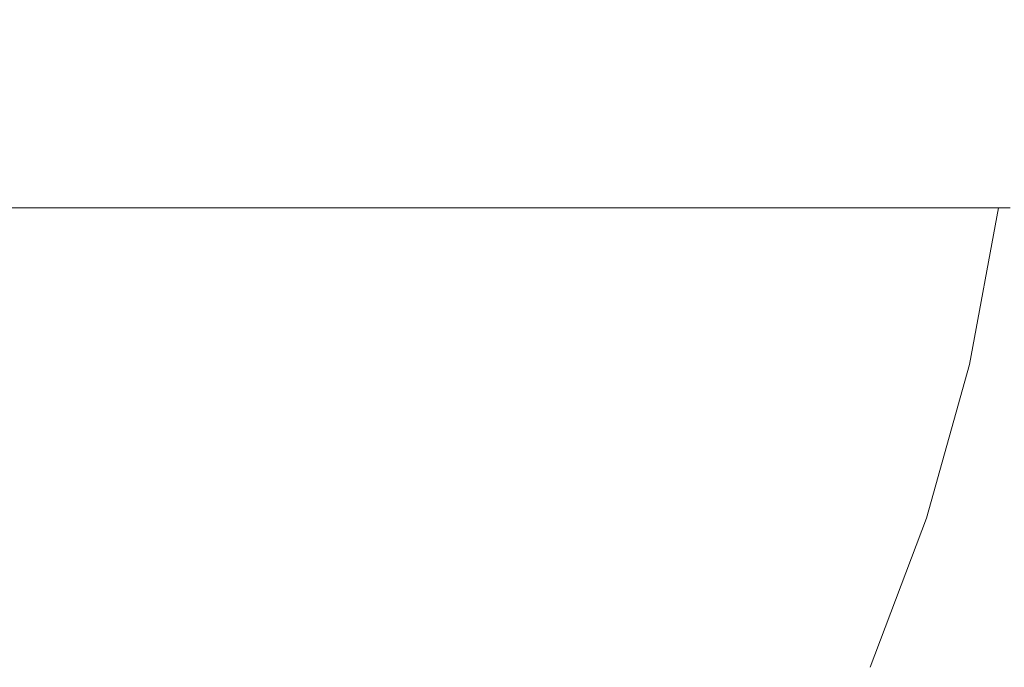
# Model space of a CAD drawing. Header units: millimetres. Extents: x 58537 to 97688, y -8921 to 14216.
# Tile 174 of 189: x 68874 to 68955, y 6482 to 6536. Entities that reach past the tile are written whole.
import ezdxf

# ---------------------------------------------------------------- set-up
doc = ezdxf.new("R2010")
doc.units = ezdxf.units.MM
doc.header["$MEASUREMENT"] = 0
doc.linetypes.add('Wipeout_Contour', pattern=[1000, 0, -1000])
doc.layers.add('Nowe_A-Armatura', color=7, linetype='Continuous')
doc.layers.add('Nowe_A-Wymiary-Zewnętrzne', color=7, linetype='Continuous')
doc.layers.add('Nowe_A-Armatura_Nr_pióra__1', color=7, linetype='Continuous', lineweight=13)
doc.layers.add('Nowe_A-Wymiary-Zewnętrzne_Nr_pióra__46', color=5, linetype='Continuous', lineweight=15)
doc.layers.add('Nowe_A-Wymiary-Zewnętrzne_Nr_pióra__45', color=7, linetype='Continuous', lineweight=15, true_color=0x40a5ff)
doc.layers.add('Nowe_A-Wymiary-Zewnętrzne_Nr_pióra__85', color=7, linetype='Continuous', lineweight=13, true_color=0x80c2ff)
doc.styles.add('STYL_AUTOMATYCZNY_2', font='arial.ttf')
doc.dimstyles.new('STYL_AUTOMATYCZNY__1', dxfattribs={"dimtxt": 125, "dimasz": 47.5, "dimexe": 0.18, "dimexo": 20, "dimgap": 0, "dimtad": 1, "dimdec": 1, "dimlfac": 0.1, "dimzin": 0, "dimdsep": 46, "dimtxsty": 'STYL_AUTOMATYCZNY_2', "dimblk": 'ARROWHEAD_11', "dimblk1": 'ARROWHEAD_11', "dimblk2": 'ARROWHEAD_11', "dimcen": 0.09, "dimclrd": 256, "dimclre": 256, "dimclrt": 5, "dimadec": 1, "dimazin": 0, "dimtfac": 1, "dimtdec": 4, "dimtmove": 0, "dimatfit": 3, "dimfxl": 0, "dimtolj": 1, "dimtzin": 0, "dimarcsym": 0})

# ---------------------------------------------------------------- blocks, each defined once
blk = doc.blocks.new('ElemPrzekroju_254')
at = {"color": 254, "linetype": 'Wipeout_Contour', "lineweight": 0, "ltscale": 1453548.133072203}
blk.add_wipeout([(68694.251, 6470), (68700.168, 6469), (68842.287, 6469), (68834.763, 6424.378), (68827.391, 6379.666), (68818.013, 6335.323), (68806.934, 6291.367), (68802.678, 6275.699), (69094.59, 5780), (69094.59, 6590), (69007.543, 6590), (69007.329, 6589.27), (69001.28, 6571.63), (68994.489, 6554.25), (68987.269, 6537.06), (68979.72, 6520), (68954.72, 6520), (68952.32, 6507), (68948.76, 6494.26), (68944.09, 6481.9), (68938.32, 6470)], dxfattribs=at).dxf.layer = 'Nowe_A-Armatura'
blk = doc.blocks.new('ElemPrzekroju_255')
at = {"color": 254, "linetype": 'Wipeout_Contour', "lineweight": 0, "ltscale": 207759.912473}
blk.add_wipeout([(68950.64, 6536.97), (68937.8, 6520), (68947.35, 6520)], dxfattribs=at).dxf.layer = 'Nowe_A-Armatura'
at = {"color": 254, "linetype": 'Wipeout_Contour', "lineweight": 0, "ltscale": 207567.823622}
blk.add_wipeout([(68873.56, 6507), (68886.55, 6507), (68887.02, 6520)], dxfattribs=at).dxf.layer = 'Nowe_A-Armatura'
at = {"color": 254, "linetype": 'Wipeout_Contour', "lineweight": 0, "ltscale": 207557.286014}
blk.add_wipeout([(68873.56, 6481.9), (68884.54, 6481.9), (68885.56, 6494.26)], dxfattribs=at).dxf.layer = 'Nowe_A-Armatura'
at = {"color": 254, "linetype": 'Wipeout_Contour', "lineweight": 0, "ltscale": 207745.586099}
blk.add_wipeout([(68941.53, 6481.9), (68942.95, 6481.9), (68947.63, 6494.26)], dxfattribs=at).dxf.layer = 'Nowe_A-Armatura'
at = {"color": 254, "linetype": 'Wipeout_Contour', "lineweight": 0, "ltscale": 207755.57518}
blk.add_wipeout([(68940.78, 6536.97), (68937.8, 6520), (68950.64, 6536.97)], dxfattribs=at).dxf.layer = 'Nowe_A-Armatura'
at = {"color": 254, "linetype": 'Wipeout_Contour', "lineweight": 0, "ltscale": 207557.17011}
blk.add_wipeout([(68887.02, 6520), (68873.56, 6520), (68873.56, 6507)], dxfattribs=at).dxf.layer = 'Nowe_A-Armatura'
at = {"color": 254, "linetype": 'Wipeout_Contour', "lineweight": 0, "ltscale": 207548.518271}
blk.add_wipeout([(68885.56, 6494.26), (68873.56, 6494.26), (68873.56, 6481.9)], dxfattribs=at).dxf.layer = 'Nowe_A-Armatura'
at = {"color": 254, "linetype": 'Wipeout_Contour', "lineweight": 0, "ltscale": 207749.551406}
blk.add_wipeout([(68947.63, 6494.26), (68946.21, 6494.26), (68941.53, 6481.9)], dxfattribs=at).dxf.layer = 'Nowe_A-Armatura'
at = {"color": 254, "linetype": 'Wipeout_Contour', "lineweight": 0, "ltscale": 207728.333047}
blk.add_wipeout([(68940.78, 6536.97), (68925.55, 6520), (68937.8, 6520)], dxfattribs=at).dxf.layer = 'Nowe_A-Armatura'
at = {"color": 254, "linetype": 'Wipeout_Contour', "lineweight": 0, "ltscale": 207786.49674}
blk.add_wipeout([(68959.41, 6536.97), (68947.35, 6520), (68955.68, 6520)], dxfattribs=at).dxf.layer = 'Nowe_A-Armatura'
at = {"color": 254, "linetype": 'Wipeout_Contour', "lineweight": 0, "ltscale": 207331.52393}
blk.add_wipeout([(68662.69, 6507), (68873.56, 6507), (68873.56, 6520)], dxfattribs=at).dxf.layer = 'Nowe_A-Armatura'
at = {"color": 254, "linetype": 'Wipeout_Contour', "lineweight": 0, "ltscale": 207590.166715}
blk.add_wipeout([(68896.98, 6494.26), (68884.54, 6481.9), (68895.1, 6481.9)], dxfattribs=at).dxf.layer = 'Nowe_A-Armatura'
at = {"color": 254, "linetype": 'Wipeout_Contour', "lineweight": 0, "ltscale": 207742.198614}
blk.add_wipeout([(68946.21, 6494.26), (68940.86, 6481.9), (68941.53, 6481.9)], dxfattribs=at).dxf.layer = 'Nowe_A-Armatura'
at = {"color": 254, "linetype": 'Wipeout_Contour', "lineweight": 0, "ltscale": 207721.051146}
blk.add_wipeout([(68925.55, 6520), (68940.78, 6536.97), (68928.15, 6536.97)], dxfattribs=at).dxf.layer = 'Nowe_A-Armatura'
at = {"color": 254, "linetype": 'Wipeout_Contour', "lineweight": 0, "ltscale": 207783.589052}
blk.add_wipeout([(68947.35, 6520), (68959.41, 6536.97), (68950.64, 6536.97)], dxfattribs=at).dxf.layer = 'Nowe_A-Armatura'
at = {"color": 254, "linetype": 'Wipeout_Contour', "lineweight": 0, "ltscale": 207123.90917}
blk.add_wipeout([(68662.69, 6507), (68873.56, 6520), (68662.69, 6520)], dxfattribs=at).dxf.layer = 'Nowe_A-Armatura'
at = {"color": 254, "linetype": 'Wipeout_Contour', "lineweight": 0, "ltscale": 207582.684945}
blk.add_wipeout([(68896.98, 6494.26), (68885.56, 6494.26), (68884.54, 6481.9)], dxfattribs=at).dxf.layer = 'Nowe_A-Armatura'
at = {"color": 254, "linetype": 'Wipeout_Contour', "lineweight": 0, "ltscale": 207746.769335}
blk.add_wipeout([(68945.63, 6494.26), (68940.86, 6481.9), (68946.21, 6494.26)], dxfattribs=at).dxf.layer = 'Nowe_A-Armatura'
at = {"color": 254, "linetype": 'Wipeout_Contour', "lineweight": 0, "ltscale": 207572.305488}
blk.add_wipeout([(68873.56, 6520), (68886.8, 6520), (68887.21, 6536.97)], dxfattribs=at).dxf.layer = 'Nowe_A-Armatura'
at = {"color": 254, "linetype": 'Wipeout_Contour', "lineweight": 0, "ltscale": 207748.77112}
blk.add_wipeout([(68948.48, 6494.26), (68942.95, 6481.9), (68943.8, 6481.9)], dxfattribs=at).dxf.layer = 'Nowe_A-Armatura'
at = {"color": 254, "linetype": 'Wipeout_Contour', "lineweight": 0, "ltscale": 207561.785798}
blk.add_wipeout([(68887.21, 6536.97), (68873.56, 6536.97), (68873.56, 6520)], dxfattribs=at).dxf.layer = 'Nowe_A-Armatura'
at = {"color": 254, "linetype": 'Wipeout_Contour', "lineweight": 0, "ltscale": 207753.146436}
blk.add_wipeout([(68947.63, 6494.26), (68942.95, 6481.9), (68948.48, 6494.26)], dxfattribs=at).dxf.layer = 'Nowe_A-Armatura'
at = {"layer": 'Nowe_A-Armatura_Nr_pióra__1', "color": 7, "linetype": 'Continuous', "lineweight": 13}
blk.add_line((68662.69, 6520), (68873.56, 6520), dxfattribs=at)
at = {"color": 254, "linetype": 'Wipeout_Contour', "lineweight": 0, "ltscale": 207612.424343}
blk.add_wipeout([(68886.8, 6520), (68899.95, 6520), (68901.07, 6536.97)], dxfattribs=at).dxf.layer = 'Nowe_A-Armatura'
at = {"color": 254, "linetype": 'Wipeout_Contour', "lineweight": 0, "ltscale": 207761.898366}
blk.add_wipeout([(68946.21, 6494.26), (68947.63, 6494.26), (68951.18, 6507)], dxfattribs=at).dxf.layer = 'Nowe_A-Armatura'
at = {"color": 254, "linetype": 'Wipeout_Contour', "lineweight": 0, "ltscale": 207602.325237}
blk.add_wipeout([(68901.07, 6536.97), (68887.21, 6536.97), (68886.8, 6520)], dxfattribs=at).dxf.layer = 'Nowe_A-Armatura'
at = {"color": 254, "linetype": 'Wipeout_Contour', "lineweight": 0, "ltscale": 207764.889952}
blk.add_wipeout([(68951.18, 6507), (68949.77, 6507), (68946.21, 6494.26)], dxfattribs=at).dxf.layer = 'Nowe_A-Armatura'
at = {"color": 254, "linetype": 'Wipeout_Contour', "lineweight": 0, "ltscale": 207652.136682}
blk.add_wipeout([(68899.95, 6520), (68912.9, 6520), (68914.81, 6536.97)], dxfattribs=at).dxf.layer = 'Nowe_A-Armatura'
at = {"color": 254, "linetype": 'Wipeout_Contour', "lineweight": 0, "ltscale": 207758.648392}
blk.add_wipeout([(68949.77, 6507), (68945.63, 6494.26), (68946.21, 6494.26)], dxfattribs=at).dxf.layer = 'Nowe_A-Armatura'
at = {"color": 254, "linetype": 'Wipeout_Contour', "lineweight": 0, "ltscale": 207642.846918}
blk.add_wipeout([(68914.81, 6536.97), (68901.07, 6536.97), (68899.95, 6520)], dxfattribs=at).dxf.layer = 'Nowe_A-Armatura'
at = {"color": 254, "linetype": 'Wipeout_Contour', "lineweight": 0, "ltscale": 207762.278953}
blk.add_wipeout([(68949.31, 6507), (68945.63, 6494.26), (68949.77, 6507)], dxfattribs=at).dxf.layer = 'Nowe_A-Armatura'
at = {"color": 254, "linetype": 'Wipeout_Contour', "lineweight": 0, "ltscale": 207690.945046}
blk.add_wipeout([(68928.15, 6536.97), (68912.9, 6520), (68925.55, 6520)], dxfattribs=at).dxf.layer = 'Nowe_A-Armatura'
at = {"color": 254, "linetype": 'Wipeout_Contour', "lineweight": 0, "ltscale": 207765.096728}
blk.add_wipeout([(68952.03, 6507), (68947.63, 6494.26), (68948.48, 6494.26)], dxfattribs=at).dxf.layer = 'Nowe_A-Armatura'
at = {"color": 254, "linetype": 'Wipeout_Contour', "lineweight": 0, "ltscale": 207682.648659}
blk.add_wipeout([(68928.15, 6536.97), (68914.81, 6536.97), (68912.9, 6520)], dxfattribs=at).dxf.layer = 'Nowe_A-Armatura'
at = {"color": 254, "linetype": 'Wipeout_Contour', "lineweight": 0, "ltscale": 207768.463577}
blk.add_wipeout([(68951.18, 6507), (68947.63, 6494.26), (68952.03, 6507)], dxfattribs=at).dxf.layer = 'Nowe_A-Armatura'
at = {"color": 254, "linetype": 'Wipeout_Contour', "lineweight": 0, "ltscale": 207774.896538}
blk.add_wipeout([(68949.77, 6507), (68951.18, 6507), (68953.58, 6520)], dxfattribs=at).dxf.layer = 'Nowe_A-Armatura'
at = {"color": 254, "linetype": 'Wipeout_Contour', "lineweight": 0, "ltscale": 207750.279703}
blk.add_wipeout([(68948.76, 6494.26), (68943.8, 6481.9), (68944.09, 6481.9)], dxfattribs=at).dxf.layer = 'Nowe_A-Armatura'
at = {"color": 254, "linetype": 'Wipeout_Contour', "lineweight": 0, "ltscale": 207776.940104}
blk.add_wipeout([(68949.77, 6507), (68953.58, 6520), (68952.17, 6520)], dxfattribs=at).dxf.layer = 'Nowe_A-Armatura'
at = {"color": 254, "linetype": 'Wipeout_Contour', "lineweight": 0, "ltscale": 207755.020897}
blk.add_wipeout([(68948.48, 6494.26), (68943.8, 6481.9), (68948.76, 6494.26)], dxfattribs=at).dxf.layer = 'Nowe_A-Armatura'
at = {"color": 254, "linetype": 'Wipeout_Contour', "lineweight": 0, "ltscale": 207771.839386}
blk.add_wipeout([(68952.17, 6520), (68949.31, 6507), (68949.77, 6507)], dxfattribs=at).dxf.layer = 'Nowe_A-Armatura'
at = {"color": 254, "linetype": 'Wipeout_Contour', "lineweight": 0, "ltscale": 207774.438033}
blk.add_wipeout([(68949.31, 6507), (68952.17, 6520), (68951.75, 6520)], dxfattribs=at).dxf.layer = 'Nowe_A-Armatura'
at = {"color": 254, "linetype": 'Wipeout_Contour', "lineweight": 0, "ltscale": 207778.100828}
blk.add_wipeout([(68954.43, 6520), (68951.18, 6507), (68952.03, 6507)], dxfattribs=at).dxf.layer = 'Nowe_A-Armatura'
at = {"color": 254, "linetype": 'Wipeout_Contour', "lineweight": 0, "ltscale": 207780.485772}
blk.add_wipeout([(68953.58, 6520), (68951.18, 6507), (68954.43, 6520)], dxfattribs=at).dxf.layer = 'Nowe_A-Armatura'
at = {"color": 254, "linetype": 'Wipeout_Contour', "lineweight": 0, "ltscale": 207766.630202}
blk.add_wipeout([(68952.32, 6507), (68948.48, 6494.26), (68948.76, 6494.26)], dxfattribs=at).dxf.layer = 'Nowe_A-Armatura'
at = {"color": 254, "linetype": 'Wipeout_Contour', "lineweight": 0, "ltscale": 207770.327647}
blk.add_wipeout([(68948.48, 6494.26), (68952.32, 6507), (68952.03, 6507)], dxfattribs=at).dxf.layer = 'Nowe_A-Armatura'
at = {"color": 254, "linetype": 'Wipeout_Contour', "lineweight": 0, "ltscale": 207779.67755}
blk.add_wipeout([(68954.72, 6520), (68952.03, 6507), (68952.32, 6507)], dxfattribs=at).dxf.layer = 'Nowe_A-Armatura'
at = {"color": 254, "linetype": 'Wipeout_Contour', "lineweight": 0, "ltscale": 207782.313901}
blk.add_wipeout([(68954.43, 6520), (68952.03, 6507), (68954.72, 6520)], dxfattribs=at).dxf.layer = 'Nowe_A-Armatura'
at = {"layer": 'Nowe_A-Armatura_Nr_pióra__1', "color": 7, "linetype": 'Continuous', "lineweight": 13}
blk.add_line((68954.72, 6520), (68952.32, 6507), dxfattribs=at)
at = {"color": 254, "linetype": 'Wipeout_Contour', "lineweight": 0, "ltscale": 207768.372584}
blk.add_wipeout([(68947.03, 6507), (68949.31, 6507), (68951.75, 6520)], dxfattribs=at).dxf.layer = 'Nowe_A-Armatura'
at = {"color": 254, "linetype": 'Wipeout_Contour', "lineweight": 0, "ltscale": 207769.791275}
blk.add_wipeout([(68951.75, 6520), (68949.44, 6520), (68947.03, 6507)], dxfattribs=at).dxf.layer = 'Nowe_A-Armatura'
at = {"color": 254, "linetype": 'Wipeout_Contour', "lineweight": 0, "ltscale": 207759.7119}
blk.add_wipeout([(68943.06, 6507), (68947.03, 6507), (68949.44, 6520)], dxfattribs=at).dxf.layer = 'Nowe_A-Armatura'
at = {"color": 254, "linetype": 'Wipeout_Contour', "lineweight": 0, "ltscale": 207759.668622}
blk.add_wipeout([(68945.41, 6520), (68943.06, 6507), (68949.44, 6520)], dxfattribs=at).dxf.layer = 'Nowe_A-Armatura'
at = {"layer": 'Nowe_A-Armatura_Nr_pióra__1', "color": 7, "linetype": 'Continuous', "lineweight": 13}
blk.add_line((68955.68, 6520), (68947.35, 6520), dxfattribs=at)
at = {"color": 254, "linetype": 'Wipeout_Contour', "lineweight": 0, "ltscale": 207745.966512}
blk.add_wipeout([(68945.41, 6520), (68937.34, 6507), (68943.06, 6507)], dxfattribs=at).dxf.layer = 'Nowe_A-Armatura'
at = {"color": 254, "linetype": 'Wipeout_Contour', "lineweight": 0, "ltscale": 207744.221929}
blk.add_wipeout([(68945.41, 6520), (68939.55, 6520), (68937.34, 6507)], dxfattribs=at).dxf.layer = 'Nowe_A-Armatura'
at = {"layer": 'Nowe_A-Armatura_Nr_pióra__1', "color": 7, "linetype": 'Continuous', "lineweight": 13}
for p, q in [((68941.939, 6520), (68944.31, 6520)), ((68944.31, 6520), (68945.196, 6520))]:
    blk.add_line(p, q, dxfattribs=at)
at = {"color": 254, "linetype": 'Wipeout_Contour', "lineweight": 0, "ltscale": 207726.816037}
blk.add_wipeout([(68929.75, 6507), (68937.34, 6507), (68939.55, 6520)], dxfattribs=at).dxf.layer = 'Nowe_A-Armatura'
at = {"color": 254, "linetype": 'Wipeout_Contour', "lineweight": 0, "ltscale": 207723.099913}
blk.add_wipeout([(68939.55, 6520), (68931.71, 6520), (68929.75, 6507)], dxfattribs=at).dxf.layer = 'Nowe_A-Armatura'
at = {"layer": 'Nowe_A-Armatura_Nr_pióra__1', "color": 7, "linetype": 'Continuous', "lineweight": 13}
blk.add_line((68947.35, 6520), (68937.8, 6520), dxfattribs=at)
at = {"color": 254, "linetype": 'Wipeout_Contour', "lineweight": 0, "ltscale": 207702.205072}
blk.add_wipeout([(68920.51, 6507), (68929.75, 6507), (68931.71, 6520)], dxfattribs=at).dxf.layer = 'Nowe_A-Armatura'
at = {"color": 254, "linetype": 'Wipeout_Contour', "lineweight": 0, "ltscale": 207696.61334}
blk.add_wipeout([(68931.71, 6520), (68922.13, 6520), (68920.51, 6507)], dxfattribs=at).dxf.layer = 'Nowe_A-Armatura'
at = {"layer": 'Nowe_A-Armatura_Nr_pióra__1', "color": 7, "linetype": 'Continuous', "lineweight": 13}
for p, q in [((68937.8, 6520), (68925.55, 6520)), ((68927.452, 6520), (68928.05, 6520)), ((68928.05, 6520), (68929.551, 6520))]:
    blk.add_line(p, q, dxfattribs=at)
at = {"color": 254, "linetype": 'Wipeout_Contour', "lineweight": 0, "ltscale": 207673.03428}
blk.add_wipeout([(68910.07, 6507), (68920.51, 6507), (68922.13, 6520)], dxfattribs=at).dxf.layer = 'Nowe_A-Armatura'
at = {"color": 254, "linetype": 'Wipeout_Contour', "lineweight": 0, "ltscale": 207665.970146}
blk.add_wipeout([(68911.33, 6520), (68910.07, 6507), (68922.13, 6520)], dxfattribs=at).dxf.layer = 'Nowe_A-Armatura'
at = {"layer": 'Nowe_A-Armatura_Nr_pióra__1', "color": 7, "linetype": 'Continuous', "lineweight": 13}
blk.add_line((68925.55, 6520), (68912.9, 6520), dxfattribs=at)
at = {"color": 254, "linetype": 'Wipeout_Contour', "lineweight": 0, "ltscale": 207640.574599}
blk.add_wipeout([(68911.33, 6520), (68898.74, 6507), (68910.07, 6507)], dxfattribs=at).dxf.layer = 'Nowe_A-Armatura'
at = {"color": 254, "linetype": 'Wipeout_Contour', "lineweight": 0, "ltscale": 207632.324013}
blk.add_wipeout([(68911.33, 6520), (68899.63, 6520), (68898.74, 6507)], dxfattribs=at).dxf.layer = 'Nowe_A-Armatura'
at = {"layer": 'Nowe_A-Armatura_Nr_pióra__1', "color": 7, "linetype": 'Continuous', "lineweight": 13}
for p, q in [((68907.462, 6520), (68910.38, 6520)), ((68910.38, 6520), (68911.413, 6520))]:
    blk.add_line(p, q, dxfattribs=at)
at = {"color": 254, "linetype": 'Wipeout_Contour', "lineweight": 0, "ltscale": 207605.478922}
blk.add_wipeout([(68886.55, 6507), (68898.74, 6507), (68899.63, 6520)], dxfattribs=at).dxf.layer = 'Nowe_A-Armatura'
at = {"color": 254, "linetype": 'Wipeout_Contour', "lineweight": 0, "ltscale": 207596.020759}
blk.add_wipeout([(68899.63, 6520), (68887.02, 6520), (68886.55, 6507)], dxfattribs=at).dxf.layer = 'Nowe_A-Armatura'
at = {"layer": 'Nowe_A-Armatura_Nr_pióra__1', "color": 7, "linetype": 'Continuous', "lineweight": 13}
for p, q in [((68886.8, 6520), (68873.56, 6520)), ((68899.95, 6520), (68886.8, 6520)), ((68890.038, 6520), (68892.1, 6520)), ((68892.1, 6520), (68894.818, 6520)), ((68912.9, 6520), (68899.95, 6520))]:
    blk.add_line(p, q, dxfattribs=at)
at = {"color": 254, "linetype": 'Wipeout_Contour', "lineweight": 0, "ltscale": 207562.793472}
blk.add_wipeout([(68873.56, 6494.26), (68885.56, 6494.26), (68886.55, 6507)], dxfattribs=at).dxf.layer = 'Nowe_A-Armatura'
at = {"color": 254, "linetype": 'Wipeout_Contour', "lineweight": 0, "ltscale": 207553.057258}
blk.add_wipeout([(68886.55, 6507), (68873.56, 6507), (68873.56, 6494.26)], dxfattribs=at).dxf.layer = 'Nowe_A-Armatura'
at = {"color": 254, "linetype": 'Wipeout_Contour', "lineweight": 0, "ltscale": 207598.303147}
blk.add_wipeout([(68885.56, 6494.26), (68896.98, 6494.26), (68898.74, 6507)], dxfattribs=at).dxf.layer = 'Nowe_A-Armatura'
at = {"color": 254, "linetype": 'Wipeout_Contour', "lineweight": 0, "ltscale": 207589.997896}
blk.add_wipeout([(68898.74, 6507), (68886.55, 6507), (68885.56, 6494.26)], dxfattribs=at).dxf.layer = 'Nowe_A-Armatura'
at = {"color": 254, "linetype": 'Wipeout_Contour', "lineweight": 0, "ltscale": 207621.268104}
blk.add_wipeout([(68895.1, 6481.9), (68905.03, 6481.9), (68907.67, 6494.26)], dxfattribs=at).dxf.layer = 'Nowe_A-Armatura'
at = {"color": 254, "linetype": 'Wipeout_Contour', "lineweight": 0, "ltscale": 207615.143657}
blk.add_wipeout([(68895.1, 6481.9), (68907.67, 6494.26), (68896.98, 6494.26)], dxfattribs=at).dxf.layer = 'Nowe_A-Armatura'
at = {"color": 254, "linetype": 'Wipeout_Contour', "lineweight": 0, "ltscale": 207631.644985}
blk.add_wipeout([(68910.07, 6507), (68896.98, 6494.26), (68907.67, 6494.26)], dxfattribs=at).dxf.layer = 'Nowe_A-Armatura'
at = {"color": 254, "linetype": 'Wipeout_Contour', "lineweight": 0, "ltscale": 207624.724208}
blk.add_wipeout([(68898.74, 6507), (68896.98, 6494.26), (68910.07, 6507)], dxfattribs=at).dxf.layer = 'Nowe_A-Armatura'
at = {"color": 254, "linetype": 'Wipeout_Contour', "lineweight": 0, "ltscale": 207650.120153}
blk.add_wipeout([(68905.03, 6481.9), (68914.16, 6481.9), (68917.53, 6494.26)], dxfattribs=at).dxf.layer = 'Nowe_A-Armatura'
at = {"color": 254, "linetype": 'Wipeout_Contour', "lineweight": 0, "ltscale": 207645.427969}
blk.add_wipeout([(68917.53, 6494.26), (68907.67, 6494.26), (68905.03, 6481.9)], dxfattribs=at).dxf.layer = 'Nowe_A-Armatura'
at = {"color": 254, "linetype": 'Wipeout_Contour', "lineweight": 0, "ltscale": 207662.546627}
blk.add_wipeout([(68907.67, 6494.26), (68917.53, 6494.26), (68920.51, 6507)], dxfattribs=at).dxf.layer = 'Nowe_A-Armatura'
at = {"color": 254, "linetype": 'Wipeout_Contour', "lineweight": 0, "ltscale": 207656.98839}
blk.add_wipeout([(68920.51, 6507), (68910.07, 6507), (68907.67, 6494.26)], dxfattribs=at).dxf.layer = 'Nowe_A-Armatura'
at = {"color": 254, "linetype": 'Wipeout_Contour', "lineweight": 0, "ltscale": 207676.067308}
blk.add_wipeout([(68914.16, 6481.9), (68922.27, 6481.9), (68926.29, 6494.26)], dxfattribs=at).dxf.layer = 'Nowe_A-Armatura'
at = {"color": 254, "linetype": 'Wipeout_Contour', "lineweight": 0, "ltscale": 207672.989384}
blk.add_wipeout([(68926.29, 6494.26), (68917.53, 6494.26), (68914.16, 6481.9)], dxfattribs=at).dxf.layer = 'Nowe_A-Armatura'
at = {"color": 254, "linetype": 'Wipeout_Contour', "lineweight": 0, "ltscale": 207690.334436}
blk.add_wipeout([(68917.53, 6494.26), (68926.29, 6494.26), (68929.75, 6507)], dxfattribs=at).dxf.layer = 'Nowe_A-Armatura'
at = {"color": 254, "linetype": 'Wipeout_Contour', "lineweight": 0, "ltscale": 207686.341064}
blk.add_wipeout([(68929.75, 6507), (68920.51, 6507), (68917.53, 6494.26)], dxfattribs=at).dxf.layer = 'Nowe_A-Armatura'
at = {"color": 254, "linetype": 'Wipeout_Contour', "lineweight": 0, "ltscale": 207698.312157}
blk.add_wipeout([(68922.27, 6481.9), (68929.13, 6481.9), (68933.6, 6494.26)], dxfattribs=at).dxf.layer = 'Nowe_A-Armatura'
at = {"color": 254, "linetype": 'Wipeout_Contour', "lineweight": 0, "ltscale": 207696.986239}
blk.add_wipeout([(68933.6, 6494.26), (68926.29, 6494.26), (68922.27, 6481.9)], dxfattribs=at).dxf.layer = 'Nowe_A-Armatura'
at = {"color": 254, "linetype": 'Wipeout_Contour', "lineweight": 0, "ltscale": 207713.945065}
blk.add_wipeout([(68926.29, 6494.26), (68933.6, 6494.26), (68937.34, 6507)], dxfattribs=at).dxf.layer = 'Nowe_A-Armatura'
at = {"color": 254, "linetype": 'Wipeout_Contour', "lineweight": 0, "ltscale": 207711.748981}
blk.add_wipeout([(68937.34, 6507), (68929.75, 6507), (68926.29, 6494.26)], dxfattribs=at).dxf.layer = 'Nowe_A-Armatura'
at = {"color": 254, "linetype": 'Wipeout_Contour', "lineweight": 0, "ltscale": 207716.261337}
blk.add_wipeout([(68939.26, 6494.26), (68929.13, 6481.9), (68934.57, 6481.9)], dxfattribs=at).dxf.layer = 'Nowe_A-Armatura'
at = {"color": 254, "linetype": 'Wipeout_Contour', "lineweight": 0, "ltscale": 207716.64285}
blk.add_wipeout([(68933.6, 6494.26), (68929.13, 6481.9), (68939.26, 6494.26)], dxfattribs=at).dxf.layer = 'Nowe_A-Armatura'
at = {"color": 254, "linetype": 'Wipeout_Contour', "lineweight": 0, "ltscale": 207732.615532}
blk.add_wipeout([(68943.06, 6507), (68933.6, 6494.26), (68939.26, 6494.26)], dxfattribs=at).dxf.layer = 'Nowe_A-Armatura'
at = {"color": 254, "linetype": 'Wipeout_Contour', "lineweight": 0, "ltscale": 207732.195985}
blk.add_wipeout([(68937.34, 6507), (68933.6, 6494.26), (68943.06, 6507)], dxfattribs=at).dxf.layer = 'Nowe_A-Armatura'
at = {"color": 254, "linetype": 'Wipeout_Contour', "lineweight": 0, "ltscale": 207729.667436}
blk.add_wipeout([(68934.57, 6481.9), (68938.5, 6481.9), (68943.27, 6494.26)], dxfattribs=at).dxf.layer = 'Nowe_A-Armatura'
at = {"color": 254, "linetype": 'Wipeout_Contour', "lineweight": 0, "ltscale": 207731.588945}
blk.add_wipeout([(68943.27, 6494.26), (68939.26, 6494.26), (68934.57, 6481.9)], dxfattribs=at).dxf.layer = 'Nowe_A-Armatura'
at = {"color": 254, "linetype": 'Wipeout_Contour', "lineweight": 0, "ltscale": 207746.277206}
blk.add_wipeout([(68939.26, 6494.26), (68943.27, 6494.26), (68947.03, 6507)], dxfattribs=at).dxf.layer = 'Nowe_A-Armatura'
at = {"color": 254, "linetype": 'Wipeout_Contour', "lineweight": 0, "ltscale": 207747.384861}
blk.add_wipeout([(68947.03, 6507), (68943.06, 6507), (68939.26, 6494.26)], dxfattribs=at).dxf.layer = 'Nowe_A-Armatura'
at = {"color": 254, "linetype": 'Wipeout_Contour', "lineweight": 0, "ltscale": 207738.399614}
blk.add_wipeout([(68938.5, 6481.9), (68940.86, 6481.9), (68945.63, 6494.26)], dxfattribs=at).dxf.layer = 'Nowe_A-Armatura'
at = {"color": 254, "linetype": 'Wipeout_Contour', "lineweight": 0, "ltscale": 207741.714259}
blk.add_wipeout([(68945.63, 6494.26), (68943.27, 6494.26), (68938.5, 6481.9)], dxfattribs=at).dxf.layer = 'Nowe_A-Armatura'
at = {"color": 254, "linetype": 'Wipeout_Contour', "lineweight": 0, "ltscale": 207755.013855}
blk.add_wipeout([(68943.27, 6494.26), (68945.63, 6494.26), (68949.31, 6507)], dxfattribs=at).dxf.layer = 'Nowe_A-Armatura'
at = {"color": 254, "linetype": 'Wipeout_Contour', "lineweight": 0, "ltscale": 207757.466669}
blk.add_wipeout([(68949.31, 6507), (68947.03, 6507), (68943.27, 6494.26)], dxfattribs=at).dxf.layer = 'Nowe_A-Armatura'
at = {"layer": 'Nowe_A-Armatura_Nr_pióra__1', "color": 7, "linetype": 'Continuous', "lineweight": 13}
for p, q in [((68952.32, 6507), (68948.76, 6494.26)), ((68948.76, 6494.26), (68944.09, 6481.9))]:
    blk.add_line(p, q, dxfattribs=at)
blk = doc.blocks.new('*D980')
at = {"layer": 'Nowe_A-Wymiary-Zewnętrzne_Nr_pióra__45', "linetype": 'Continuous', "lineweight": 15, "true_color": 0x40a5ff}
for points in [[(66433.999, 8320), (66434.951, 8315.216), (66437.66, 8311.161), (66441.716, 8308.452), (66446.499, 8307.5), (66451.283, 8308.452), (66455.338, 8311.161), (66458.048, 8315.216), (66458.999, 8320), (66458.048, 8324.784), (66455.338, 8328.839), (66451.283, 8331.548), (66446.499, 8332.5), (66441.716, 8331.548), (66437.66, 8328.839), (66434.951, 8324.784)], [(66433.999, 5780), (66434.951, 5775.216), (66437.66, 5771.161), (66441.716, 5768.452), (66446.499, 5767.5), (66451.283, 5768.452), (66455.338, 5771.161), (66458.048, 5775.216), (66458.999, 5780), (66458.048, 5784.784), (66455.338, 5788.839), (66451.283, 5791.548), (66446.499, 5792.5), (66441.716, 5791.548), (66437.66, 5788.839), (66434.951, 5784.784)]]:
    blk.add_hatch(color=161, dxfattribs=at).paths.add_polyline_path(points)
at = {"layer": 'Nowe_A-Wymiary-Zewnętrzne_Nr_pióra__45', "color": 161, "linetype": 'Continuous', "lineweight": 15, "true_color": 0x40a5ff}
for centre in [(66446.499, 8320), (66446.499, 5780)]:
    blk.add_circle(centre, 12.5, dxfattribs=at)
at = {"layer": 'Nowe_A-Wymiary-Zewnętrzne_Nr_pióra__85', "color": 151, "linetype": 'Continuous', "lineweight": 13, "true_color": 0x80c2ff}
for p, q in [((66446.499, 5792.5), (66446.499, 8307.5)), ((66433.999, 5780), (66399.624, 5780)), ((66493.374, 5780), (66458.999, 5780))]:
    blk.add_line(p, q, dxfattribs=at)
at = {"layer": 'Nowe_A-Wymiary-Zewnętrzne_Nr_pióra__46', "color": 5, "lineweight": 15, "char_height": 125, "attachment_point": 7, "rotation": 90, "style": 'STYL_AUTOMATYCZNY_2'}
for s, insert in [('\\A1;{\\pql;\\fArial|b0|i0|c238|p0;\\W1.000000;21,0}', (66421.499, 7973.85)), ('\\A1;{\\pql;\\fArial|b0|i0|c238|p0;\\W1.000000;254,0}', (66421.499, 6835.505)), ('\\A1;{\\pql;\\fArial|b0|i0|c238|p0;\\W1.000000;14,0}', (66421.499, 5792.5))]:
    blk.add_mtext(s, dxfattribs=dict(at, insert=insert))
blk = doc.blocks.new('ARROWHEAD_11')
at = {"color": 0, "linetype": 'Continuous', "lineweight": 0}
blk.add_line((0, 0), (-1, 0), dxfattribs=at)
at = {"color": 0, "linetype": 'Continuous', "lineweight": 0, "const_width": 0.25, "flags": 128}
blk.add_lwpolyline([(-0.125, 0, 1), (0.125, 0, 1)], format="xyb", close=True, dxfattribs=at)
blk = doc.blocks.new('*D1021')
at = {"layer": 'Nowe_A-Wymiary-Zewnętrzne_Nr_pióra__45', "linetype": 'Continuous', "lineweight": 15, "true_color": 0x40a5ff}
for points in [[(93173.538, 7980), (93174.489, 7975.216), (93177.199, 7971.161), (93181.254, 7968.452), (93186.038, 7967.5), (93190.822, 7968.452), (93194.877, 7971.161), (93197.586, 7975.216), (93198.538, 7980), (93197.586, 7984.784), (93194.877, 7988.839), (93190.822, 7991.548), (93186.038, 7992.5), (93181.254, 7991.548), (93177.199, 7988.839), (93174.489, 7984.784)], [(93173.538, 5780), (93174.489, 5775.216), (93177.199, 5771.161), (93181.254, 5768.452), (93186.038, 5767.5), (93190.822, 5768.452), (93194.877, 5771.161), (93197.586, 5775.216), (93198.538, 5780), (93197.586, 5784.784), (93194.877, 5788.839), (93190.822, 5791.548), (93186.038, 5792.5), (93181.254, 5791.548), (93177.199, 5788.839), (93174.489, 5784.784)]]:
    blk.add_hatch(color=161, dxfattribs=at).paths.add_polyline_path(points)
at = {"layer": 'Nowe_A-Wymiary-Zewnętrzne_Nr_pióra__45', "color": 161, "linetype": 'Continuous', "lineweight": 15, "true_color": 0x40a5ff}
for centre in [(93186.038, 7980), (93186.038, 5780)]:
    blk.add_circle(centre, 12.5, dxfattribs=at)
at = {"layer": 'Nowe_A-Wymiary-Zewnętrzne_Nr_pióra__85', "color": 151, "linetype": 'Continuous', "lineweight": 13, "true_color": 0x80c2ff}
for p, q in [((93173.538, 7980), (93139.163, 7980)), ((93232.913, 7980), (93198.538, 7980)), ((93186.038, 5792.5), (93186.038, 7967.5)), ((93173.538, 5780), (93139.163, 5780)), ((93232.913, 5780), (93198.538, 5780))]:
    blk.add_line(p, q, dxfattribs=at)
at = {"layer": 'Nowe_A-Wymiary-Zewnętrzne_Nr_pióra__46', "color": 5, "lineweight": 15, "char_height": 125, "attachment_point": 7, "rotation": 90, "style": 'STYL_AUTOMATYCZNY_2'}
for s, insert in [('\\A1;{\\pql;\\fArial|b0|i0|c238|p0;\\W1.000000;220,0}', (93161.038, 6832.33)), ('\\A1;{\\pql;\\fArial|b0|i0|c238|p0;\\W1.000000;14,0}', (93161.038, 5792.5))]:
    blk.add_mtext(s, dxfattribs=dict(at, insert=insert))
blk = doc.blocks.new('*D1027')
at = {"layer": 'Nowe_A-Wymiary-Zewnętrzne_Nr_pióra__45', "linetype": 'Continuous', "lineweight": 15, "true_color": 0x40a5ff}
for points in [[(93506.731, 12845.374), (93507.682, 12840.591), (93510.392, 12836.535), (93514.447, 12833.826), (93519.231, 12832.874), (93524.014, 12833.826), (93528.07, 12836.535), (93530.779, 12840.591), (93531.731, 12845.374), (93530.779, 12850.158), (93528.07, 12854.213), (93524.014, 12856.923), (93519.231, 12857.874), (93514.447, 12856.923), (93510.392, 12854.213), (93507.682, 12850.158)], [(93506.731, -450), (93507.682, -454.784), (93510.392, -458.839), (93514.447, -461.548), (93519.231, -462.5), (93524.014, -461.548), (93528.07, -458.839), (93530.779, -454.784), (93531.731, -450), (93530.779, -445.216), (93528.07, -441.161), (93524.014, -438.452), (93519.231, -437.5), (93514.447, -438.452), (93510.392, -441.161), (93507.682, -445.216)]]:
    blk.add_hatch(color=161, dxfattribs=at).paths.add_polyline_path(points)
at = {"layer": 'Nowe_A-Wymiary-Zewnętrzne_Nr_pióra__45', "color": 161, "linetype": 'Continuous', "lineweight": 15, "true_color": 0x40a5ff}
for centre in [(93519.231, 12845.374), (93519.231, -450)]:
    blk.add_circle(centre, 12.5, dxfattribs=at)
at = {"layer": 'Nowe_A-Wymiary-Zewnętrzne_Nr_pióra__85', "color": 151, "linetype": 'Continuous', "lineweight": 13, "true_color": 0x80c2ff}
for p, q in [((93519.231, 12857.874), (93519.231, 12870.374)), ((93506.731, 12845.374), (93472.356, 12845.374)), ((93566.106, 12845.374), (93531.731, 12845.374)), ((93519.231, -437.5), (93519.231, 12832.874)), ((93506.731, -450), (93472.356, -450)), ((93566.106, -450), (93531.731, -450)), ((93519.231, -475), (93519.231, -462.5))]:
    blk.add_line(p, q, dxfattribs=at)
at = {"layer": 'Nowe_A-Wymiary-Zewnętrzne_Nr_pióra__46', "color": 5, "lineweight": 15, "insert": (93494.231, 5911.708), "char_height": 125, "attachment_point": 7, "rotation": 90, "style": 'STYL_AUTOMATYCZNY_2'}
blk.add_mtext('\\A1;{\\pql;\\fArial|b0|i0|c238|p0;\\W1.000000;1\xa0329,5}', dxfattribs=at)
blk = doc.blocks.new('*D1039')
at = {"layer": 'Nowe_A-Wymiary-Zewnętrzne_Nr_pióra__45', "linetype": 'Continuous', "lineweight": 15, "true_color": 0x40a5ff}
for points in [[(90228.509, 8320), (90229.46, 8315.216), (90232.17, 8311.161), (90236.225, 8308.452), (90241.009, 8307.5), (90245.792, 8308.452), (90249.848, 8311.161), (90252.557, 8315.216), (90253.509, 8320), (90252.557, 8324.784), (90249.848, 8328.839), (90245.792, 8331.548), (90241.009, 8332.5), (90236.225, 8331.548), (90232.17, 8328.839), (90229.46, 8324.784)], [(90228.509, 5780), (90229.46, 5775.216), (90232.17, 5771.161), (90236.225, 5768.452), (90241.009, 5767.5), (90245.792, 5768.452), (90249.848, 5771.161), (90252.557, 5775.216), (90253.509, 5780), (90252.557, 5784.784), (90249.848, 5788.839), (90245.792, 5791.548), (90241.009, 5792.5), (90236.225, 5791.548), (90232.17, 5788.839), (90229.46, 5784.784)]]:
    blk.add_hatch(color=161, dxfattribs=at).paths.add_polyline_path(points)
at = {"layer": 'Nowe_A-Wymiary-Zewnętrzne_Nr_pióra__45', "color": 161, "linetype": 'Continuous', "lineweight": 15, "true_color": 0x40a5ff}
for centre in [(90241.009, 8320), (90241.009, 5780)]:
    blk.add_circle(centre, 12.5, dxfattribs=at)
at = {"layer": 'Nowe_A-Wymiary-Zewnętrzne_Nr_pióra__85', "color": 151, "linetype": 'Continuous', "lineweight": 13, "true_color": 0x80c2ff}
for p, q in [((90241.009, 5792.5), (90241.009, 8307.5)), ((90228.509, 5780), (90194.134, 5780)), ((90287.884, 5780), (90253.509, 5780))]:
    blk.add_line(p, q, dxfattribs=at)
at = {"layer": 'Nowe_A-Wymiary-Zewnętrzne_Nr_pióra__46', "color": 5, "lineweight": 15, "char_height": 125, "attachment_point": 7, "rotation": 90, "style": 'STYL_AUTOMATYCZNY_2'}
for s, insert in [('\\A1;{\\pql;\\fArial|b0|i0|c238|p0;\\W1.000000;21,0}', (90216.009, 7973.85)), ('\\A1;{\\pql;\\fArial|b0|i0|c238|p0;\\W1.000000;254,0}', (90216.009, 6835.505)), ('\\A1;{\\pql;\\fArial|b0|i0|c238|p0;\\W1.000000;14,0}', (90216.009, 5792.5))]:
    blk.add_mtext(s, dxfattribs=dict(at, insert=insert))

msp = doc.modelspace()

# ---------------------------------------------------------------- block references
at = {"layer": 'Nowe_A-Armatura', "lineweight": 0}
msp.add_blockref('ElemPrzekroju_254', (0, 0), dxfattribs=at)

# ---------------------------------------------------------------- next in the draw order: block references
msp.add_blockref('ElemPrzekroju_255', (0, 0), dxfattribs=at)

# ---------------------------------------------------------------- next in the draw order: dimensions: what is measured, and where the dimension line sits
at = {"layer": 'Nowe_A-Wymiary-Zewnętrzne', "color": 151, "linetype": 'Continuous', "lineweight": 13, "true_color": 0x80c2ff}
for base, p1, p2, picture, middle in [((93519.231, 12845.374), (63041.84, -450), (64717.212, 12845.374), '*D1027', (93431.731, 6192.829)), ((66446.499, 8320), (58537.267, 5780), (78005.072, 8320), '*D980', (66358.999, 7044.892)), ((90241.009, 8320), (58537.267, 5780), (78005.072, 8320), '*D1039', (90153.509, 7044.892)), ((93186.038, 7980), (58537.267, 5780), (64770.072, 7980), '*D1021', (93098.538, 7041.717))]:
    dim = msp.add_linear_dim(base=base, p1=p1, p2=p2, angle=90, dimstyle='STYL_AUTOMATYCZNY__1', dxfattribs=at)
    dim.commit()
    dim.dimension.update_dxf_attribs({"geometry": picture, "text_midpoint": middle, "dimtype": 160, "text_rotation": 90})

doc.saveas('drawing.dxf')
